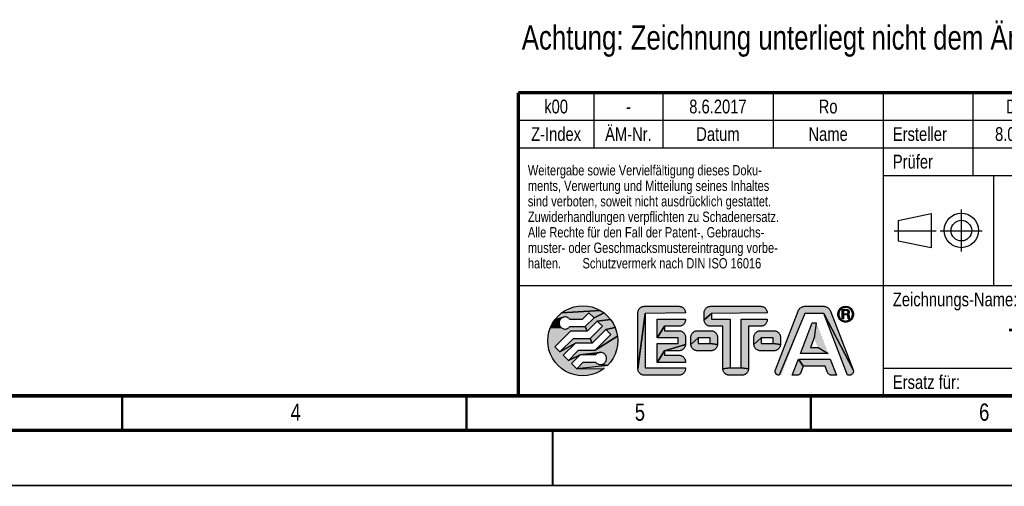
# Model space of a CAD drawing. Header units: millimetres. Extents: x 0 to 420, y 0 to 297.
# Tile 9 of 27: x 153 to 296, y 0 to 68. Entities that reach past the tile are written whole.
import ezdxf

# ---------------------------------------------------------------- set-up
doc = ezdxf.new("R2010")
doc.units = ezdxf.units.MM
doc.header["$LTSCALE"] = 23.1
doc.layers.get('0').update_dxf_attribs({"linetype": 'CONTINUOUS'})
for name, color, linetype in [('_NOTIZEN', 7, 'CONTINUOUS'), ('T-EM12-T00-300-GND_DXF_FORMAT', 7, 'CONTINUOUS'), ('T-EM12-T00-300-GND_DXF_TEXT', 7, 'CONTINUOUS'), ('T-EM12-T00-3DXF_CONTINUOUS_LINE', 7, 'CONTINUOUS')]:
    doc.layers.add(name, color=color, linetype=linetype)
doc.styles.get("Standard").update_dxf_attribs({"font": 'txt', "width": 0.8})

# ---------------------------------------------------------------- blocks, each defined once
blk = doc.blocks.new('PROJEKTIONSMETHODE_BL0', base_point=(286, 37))
at = {"layer": 'T-EM12-T00-3DXF_CONTINUOUS_LINE', "color": 9, "linetype": 'Continuous'}
for p, q in [((289.34, 40.05), (289.34, 33.95)), ((279.61, 36.95), (285.7, 36.95)), ((286.25, 36.95), (292.39, 36.95))]:
    blk.add_line(p, q, dxfattribs=at)
at = {"layer": 'T-EM12-T00-3DXF_CONTINUOUS_LINE', "color": 5, "linetype": 'Continuous'}
for p, q in [((280.15, 38.46), (284.98, 39.46)), ((284.98, 39.46), (284.98, 34.5)), ((280.15, 38.46), (280.15, 35.45)), ((284.98, 34.5), (280.15, 35.45))]:
    blk.add_line(p, q, dxfattribs=at)
for centre, radius in [((289.35, 37.01), 2.5), ((289.35, 36.98), 1.5)]:
    blk.add_circle(centre, radius, dxfattribs=at)
blk = doc.blocks.new('FRM-LOGO_BL3', base_point=(251.5, 21))
at = {"layer": 'T-EM12-T00-3DXF_CONTINUOUS_LINE', "linetype": 'Continuous', "true_color": 0x0ba1e2}
for points in [[(234.38, 26.08), (235.04, 26.04), (235.69, 25.91), (236.32, 25.69), (236.92, 25.4), (231.29, 25.03), (231.84, 25.4), (232.43, 25.69), (233.06, 25.91), (233.72, 26.04)], [(243.21, 25.99), (243.3, 26), (248.35, 26), (248.45, 25.99), (248.55, 25.98), (248.64, 25.95), (248.73, 25.92), (248.82, 25.88), (248.9, 25.82), (248.97, 25.76), (249.04, 25.69), (249.1, 25.62), (249.16, 25.54), (249.2, 25.45), (249.23, 25.36), (249.26, 25.27), (249.27, 25.17), (249.28, 25.07), (243.43, 24.95), (242.38, 16.92), (242.38, 25.07), (242.38, 25.17), (242.4, 25.27), (242.42, 25.36), (242.46, 25.45), (242.5, 25.54), (242.56, 25.62), (242.62, 25.69), (242.69, 25.76), (242.76, 25.82), (242.84, 25.88), (242.93, 25.92), (243.02, 25.95), (243.11, 25.98)], [(252.83, 25.99), (252.93, 26), (260.23, 26), (260.33, 25.99), (260.42, 25.98), (260.51, 25.95), (260.61, 25.92), (260.69, 25.88), (260.77, 25.82), (260.85, 25.76), (260.92, 25.69), (260.98, 25.62), (261.03, 25.54), (261.07, 25.45), (261.11, 25.36), (261.13, 25.27), (261.15, 25.17), (261.15, 25.07), (253.05, 24.95), (252, 24.02), (252, 25.07), (252.01, 25.17), (252.02, 25.27), (252.05, 25.36), (252.08, 25.45), (252.13, 25.54), (252.18, 25.62), (252.24, 25.69), (252.31, 25.76), (252.39, 25.82), (252.47, 25.88), (252.55, 25.92), (252.64, 25.95), (252.74, 25.98)], [(266.55, 26), (266.65, 26), (269.32, 26), (269.43, 26), (269.53, 25.98), (269.63, 25.96), (269.72, 25.93), (269.82, 25.88), (269.9, 25.83), (269.99, 25.78), (270.07, 25.71), (270.14, 25.64), (270.2, 25.56), (270.26, 25.48), (270.31, 25.39), (270.35, 25.3), (273.64, 16.78), (269.36, 24.95), (266.62, 24.95), (262.88, 16), (262.81, 16), (262.75, 16.01), (262.68, 16.03), (262.62, 16.06), (262.57, 16.09), (262.51, 16.13), (262.47, 16.17), (262.42, 16.22), (262.39, 16.28), (262.35, 16.34), (262.33, 16.4), (262.31, 16.46), (262.3, 16.52), (262.3, 16.59), (262.31, 16.66), (262.32, 16.72), (262.34, 16.78), (265.63, 25.3), (265.67, 25.39), (265.72, 25.48), (265.78, 25.56), (265.84, 25.64), (265.91, 25.71), (265.99, 25.78), (266.07, 25.83), (266.16, 25.88), (266.26, 25.93), (266.35, 25.96), (266.45, 25.98)], [(272.17, 25.76), (272.05, 25.71), (271.95, 25.64), (271.85, 25.55), (271.55, 25.43), (271.64, 25.55), (271.74, 25.66), (271.85, 25.76), (272.42, 25.83), (272.29, 25.81)], [(272.55, 26), (272.7, 25.99), (272.85, 25.96), (272.99, 25.91), (273.12, 25.85), (273.25, 25.76), (273.36, 25.66), (273.46, 25.55), (273.55, 25.43), (273.61, 25.29), (273.66, 25.15), (273.69, 25), (273.7, 24.85), (273.69, 24.7), (273.66, 24.55), (273.61, 24.41), (273.55, 24.28), (273.46, 24.15), (273.36, 24.04), (273.25, 23.94), (272.81, 23.89), (272.93, 23.94), (273.04, 23.99), (273.15, 24.06), (273.25, 24.15), (273.33, 24.25), (273.41, 24.35), (273.46, 24.47), (273.51, 24.59), (273.53, 24.72), (273.54, 24.85), (273.53, 24.98), (273.51, 25.11), (273.46, 25.23), (273.41, 25.34), (273.33, 25.45), (273.25, 25.55), (273.15, 25.64), (273.04, 25.71), (272.93, 25.76), (272.81, 25.81), (272.68, 25.83), (272.55, 25.84), (272.42, 25.83), (271.85, 25.76), (271.97, 25.85), (272.11, 25.91), (272.25, 25.96), (272.4, 25.99)], [(231.1, 24.1), (231.04, 23.99), (229.98, 23.54), (230.35, 24.09), (231.62, 24.43), (231.5, 24.39), (231.38, 24.34), (231.28, 24.28), (231.19, 24.19)], [(235.27, 25.06), (234.31, 24.1), (232.5, 24.1), (232.42, 24.19), (232.33, 24.28), (232.22, 24.34), (232.11, 24.4), (231.99, 24.43), (231.87, 24.45), (231.74, 24.45), (231.62, 24.43), (230.35, 24.09), (230.79, 24.59), (231.29, 25.03), (236.92, 25.4), (237.47, 25.03), (236.01, 24.32)], [(237.97, 24.59), (238.41, 24.09), (236.48, 23.85), (235.02, 22.38), (234.74, 23.05), (236.01, 24.32), (237.47, 25.03)], [(249.28, 17.05), (249.28, 16.92), (249.27, 16.83), (249.26, 16.73), (249.23, 16.64), (249.2, 16.55), (249.16, 16.46), (249.1, 16.38), (249.04, 16.31), (248.97, 16.24), (248.9, 16.18), (248.82, 16.12), (248.73, 16.08), (248.64, 16.05), (248.55, 16.02), (248.45, 16.01), (248.35, 16), (243.3, 16), (243.21, 16.01), (243.11, 16.02), (243.02, 16.05), (242.93, 16.08), (242.84, 16.12), (242.76, 16.18), (242.69, 16.24), (242.62, 16.31), (242.56, 16.38), (242.5, 16.46), (242.46, 16.55), (242.42, 16.64), (242.4, 16.73), (242.38, 16.83), (242.38, 16.92), (243.43, 24.95), (243.43, 17.05)], [(255.78, 24.15), (255.78, 17.05), (254.73, 16.92), (254.73, 23.1), (252.93, 23.1), (252.83, 23.11), (252.74, 23.12), (252.64, 23.15), (252.55, 23.18), (252.47, 23.22), (252.39, 23.28), (252.31, 23.34), (252.24, 23.41), (252.18, 23.48), (252.13, 23.56), (252.08, 23.65), (252.05, 23.74), (252.02, 23.83), (252.01, 23.93), (252, 24.02), (253.05, 24.95), (253.05, 24.15)], [(273.17, 16), (273.1, 16), (272.81, 16), (269.36, 24.95), (273.64, 16.78), (273.66, 16.72), (273.67, 16.66), (273.68, 16.59), (273.67, 16.52), (273.66, 16.46), (273.65, 16.4), (273.62, 16.34), (273.59, 16.28), (273.56, 16.22), (273.51, 16.17), (273.46, 16.13), (273.41, 16.09), (273.35, 16.06), (273.29, 16.03), (273.23, 16.01)], [(271.76, 25.45), (271.69, 25.34), (271.63, 25.23), (271.59, 25.11), (271.57, 24.98), (271.56, 24.85), (271.41, 24.7), (271.4, 24.85), (271.41, 25), (271.44, 25.15), (271.49, 25.29), (271.55, 25.43), (271.85, 25.55)], [(271.57, 24.72), (271.59, 24.59), (271.63, 24.47), (271.69, 24.35), (271.76, 24.25), (271.64, 24.15), (271.55, 24.28), (271.49, 24.41), (271.44, 24.55), (271.41, 24.7), (271.56, 24.85)], [(272.23, 25.38), (272.05, 24.16), (272.05, 25.54), (272.71, 25.54), (272.76, 25.54), (272.8, 25.53), (272.85, 25.51), (272.89, 25.49), (272.94, 25.46), (272.97, 25.43), (273, 25.4), (273.03, 25.35), (273.05, 25.31), (273.07, 25.27), (273.08, 25.22), (273.09, 25.17), (273.08, 25.12), (273.07, 25.07), (273.06, 25.02), (273.04, 24.98), (273.01, 24.94), (272.98, 24.9), (272.71, 24.91), (272.74, 24.92), (272.76, 24.93), (272.79, 24.94), (272.82, 24.96), (272.84, 24.98), (272.86, 25), (272.88, 25.03), (272.89, 25.06), (272.9, 25.09), (272.91, 25.12), (272.91, 25.15), (272.91, 25.18), (272.9, 25.21), (272.89, 25.24), (272.88, 25.26), (272.86, 25.29), (272.84, 25.31), (272.82, 25.33), (272.79, 25.35), (272.76, 25.36), (272.74, 25.37), (272.71, 25.38), (272.68, 25.38)], [(272.68, 24.91), (272.71, 24.91), (272.98, 24.9), (272.23, 24.75), (272.23, 24.16), (272.05, 24.16), (272.23, 25.38), (272.23, 24.91)], [(272.23, 24.75), (272.98, 24.9), (272.95, 24.87), (272.91, 24.84), (272.92, 24.83), (272.94, 24.82), (272.96, 24.81), (272.98, 24.79), (272.99, 24.78), (273.01, 24.76), (273.02, 24.75), (273.03, 24.73), (273.04, 24.71), (273.05, 24.69), (273.05, 24.67), (273.06, 24.64), (273.06, 24.62), (273.07, 24.29), (273.07, 24.28), (272.9, 24.27), (272.9, 24.29), (272.88, 24.57), (272.88, 24.59), (272.88, 24.61), (272.87, 24.63), (272.87, 24.64), (272.86, 24.66), (272.85, 24.68), (272.83, 24.69), (272.82, 24.71), (272.8, 24.72), (272.79, 24.73), (272.77, 24.74), (272.75, 24.74), (272.73, 24.75), (272.71, 24.75), (272.69, 24.75)], [(232.42, 22.96), (232.5, 23.05), (234.74, 23.05), (235.02, 22.38), (232.59, 22.38), (230.32, 20.11), (231.06, 19.37), (233.3, 20.67), (231.53, 18.9), (232.28, 18.15), (234.01, 18.95), (232.75, 17.68), (233.49, 16.94), (237.47, 16.97), (236.92, 16.6), (236.32, 16.31), (235.69, 16.09), (235.04, 15.96), (234.38, 15.92), (233.72, 15.96), (233.06, 16.09), (232.43, 16.31), (231.84, 16.6), (231.29, 16.97), (230.79, 17.41), (230.35, 17.91), (229.98, 18.46), (229.69, 19.06), (229.47, 19.69), (229.34, 20.34), (229.3, 21), (229.34, 21.66), (229.47, 22.31), (229.69, 22.94), (231.28, 22.87), (231.38, 22.81), (231.5, 22.76), (231.62, 22.72), (231.74, 22.7), (231.87, 22.7), (231.99, 22.72), (232.11, 22.75), (232.22, 22.81), (232.33, 22.87)], [(230.93, 23.64), (230.93, 23.51), (229.69, 22.94), (229.98, 23.54), (231.04, 23.99), (230.98, 23.88), (230.95, 23.76)], [(231.19, 22.96), (231.28, 22.87), (229.69, 22.94), (230.93, 23.51), (230.95, 23.39), (230.98, 23.27), (231.04, 23.16), (231.1, 23.05)], [(238.41, 24.09), (238.78, 23.54), (239.07, 22.94), (237.7, 22.63), (235.73, 20.67), (235.45, 21.33), (237.23, 23.1), (236.48, 23.85)], [(239.07, 22.94), (239.29, 22.31), (239.42, 21.66), (236.17, 19.62), (238.44, 21.89), (237.7, 22.63)], [(248.45, 23.11), (248.35, 23.1), (246.23, 23.1), (245.18, 21.4), (245.18, 24.15), (249.28, 24.15), (249.28, 24.02), (249.27, 23.93), (249.26, 23.83), (249.23, 23.74), (249.2, 23.65), (249.16, 23.56), (249.1, 23.48), (249.04, 23.41), (248.97, 23.34), (248.9, 23.28), (248.82, 23.22), (248.73, 23.18), (248.64, 23.15), (248.55, 23.12)], [(249.28, 21.52), (249.28, 20.47), (246.23, 19.55), (245.18, 17.85), (245.18, 20.6), (248.23, 20.6), (248.23, 21.4), (245.18, 21.4), (246.23, 23.1), (246.23, 22.45), (248.35, 22.45), (248.45, 22.44), (248.55, 22.43), (248.64, 22.4), (248.73, 22.37), (248.82, 22.33), (248.9, 22.27), (248.97, 22.21), (249.04, 22.14), (249.1, 22.07), (249.16, 21.99), (249.2, 21.9), (249.23, 21.81), (249.26, 21.72), (249.27, 21.62)], [(260.33, 23.11), (260.23, 23.1), (258.43, 23.1), (258.43, 16.92), (257.38, 17.05), (257.38, 24.15), (261.15, 24.15), (261.15, 24.02), (261.15, 23.93), (261.13, 23.83), (261.11, 23.74), (261.07, 23.65), (261.03, 23.56), (260.98, 23.48), (260.92, 23.41), (260.85, 23.34), (260.77, 23.28), (260.69, 23.22), (260.61, 23.18), (260.51, 23.15), (260.42, 23.12)], [(268.54, 20), (269.99, 19.15), (265.99, 19.15), (267.71, 23.6), (268.27, 23.6), (267.99, 21.42), (267.44, 20)], [(271.85, 24.15), (271.95, 24.06), (272.05, 23.99), (272.17, 23.94), (271.97, 23.85), (271.85, 23.94), (271.74, 24.04), (271.64, 24.15), (271.76, 24.25)], [(272.55, 23.86), (272.68, 23.87), (273.25, 23.94), (273.12, 23.85), (272.99, 23.79), (272.85, 23.74), (272.7, 23.71), (272.55, 23.7), (272.4, 23.71), (272.25, 23.74), (272.11, 23.79), (271.97, 23.85), (272.17, 23.94), (272.29, 23.89), (272.42, 23.87)], [(273.08, 24.27), (273.08, 24.26), (272.9, 24.24), (272.9, 24.27), (273.07, 24.28)], [(273.08, 24.25), (273.09, 24.24), (272.9, 24.22), (272.9, 24.24), (273.08, 24.26)], [(273.1, 24.23), (273.1, 24.22), (272.91, 24.2), (272.9, 24.22), (273.09, 24.24), (273.09, 24.24)], [(273.12, 24.21), (273.12, 24.2), (272.91, 24.18), (272.91, 24.2), (273.1, 24.22), (273.11, 24.21)], [(273.14, 24.19), (273.14, 24.16), (272.92, 24.16), (272.91, 24.18), (273.12, 24.2), (273.13, 24.2)], [(239.29, 19.69), (239.07, 19.06), (238.78, 18.46), (238.41, 17.91), (237.97, 17.41), (237.14, 17.57), (237.26, 17.61), (237.37, 17.66), (237.48, 17.72), (237.57, 17.81), (237.65, 17.9), (237.72, 18.01), (237.77, 18.12), (237.81, 18.24), (237.83, 18.36), (237.83, 18.49), (237.81, 18.61), (237.77, 18.73), (237.72, 18.84), (237.65, 18.95), (237.57, 19.04), (237.48, 19.13), (237.37, 19.19), (237.26, 19.24), (237.14, 19.28), (237.02, 19.3), (236.89, 19.3), (234.01, 18.95), (232.28, 18.15), (233.74, 19.62), (236.17, 19.62), (239.42, 21.66), (239.46, 21), (239.42, 20.34)], [(250.91, 22.44), (251, 22.45), (253, 22.45), (253.1, 22.44), (253.2, 22.43), (253.29, 22.4), (253.38, 22.37), (253.47, 22.33), (253.55, 22.27), (253.62, 22.21), (253.69, 22.14), (253.75, 22.07), (253.81, 21.99), (253.85, 21.9), (253.88, 21.81), (253.91, 21.72), (253.92, 21.62), (253.93, 21.52), (253.93, 20.47), (252.88, 20.6), (252.88, 21.4), (251.13, 21.4), (250.08, 20.47), (250.08, 21.52), (250.08, 21.62), (250.1, 21.72), (250.12, 21.81), (250.16, 21.9), (250.2, 21.99), (250.26, 22.07), (250.32, 22.14), (250.39, 22.21), (250.46, 22.27), (250.54, 22.33), (250.63, 22.37), (250.72, 22.4), (250.81, 22.43)], [(260.06, 22.44), (260.15, 22.45), (262.15, 22.45), (262.25, 22.44), (262.35, 22.43), (262.44, 22.4), (262.53, 22.37), (262.62, 22.33), (262.7, 22.27), (262.77, 22.21), (262.84, 22.14), (262.9, 22.07), (262.96, 21.99), (263, 21.9), (263.03, 21.81), (263.06, 21.72), (263.07, 21.62), (263.08, 21.52), (263.08, 20.47), (262.03, 20.6), (262.03, 21.4), (260.28, 21.4), (259.23, 20.47), (259.23, 21.52), (259.23, 21.62), (259.25, 21.72), (259.27, 21.81), (259.31, 21.9), (259.35, 21.99), (259.41, 22.07), (259.47, 22.14), (259.54, 22.21), (259.61, 22.27), (259.69, 22.33), (259.78, 22.37), (259.87, 22.4), (259.96, 22.43)], [(233.3, 20.67), (231.06, 19.37), (233.03, 21.33), (235.45, 21.33), (235.73, 20.67)], [(248.45, 19.56), (248.35, 19.55), (246.23, 19.55), (249.28, 20.47), (249.27, 20.38), (249.26, 20.28), (249.23, 20.19), (249.2, 20.1), (249.16, 20.01), (249.1, 19.93), (249.04, 19.86), (248.97, 19.79), (248.9, 19.73), (248.82, 19.67), (248.73, 19.63), (248.64, 19.6), (248.55, 19.57)], [(252.88, 20.6), (253.93, 20.47), (253.92, 20.38), (253.91, 20.28), (253.88, 20.19), (253.85, 20.1), (253.81, 20.01), (253.75, 19.93), (253.69, 19.86), (253.62, 19.79), (253.55, 19.73), (253.47, 19.67), (253.38, 19.63), (253.29, 19.6), (253.2, 19.57), (253.1, 19.56), (253, 19.55), (251, 19.55), (250.91, 19.56), (250.81, 19.57), (250.72, 19.6), (250.63, 19.63), (250.54, 19.67), (250.46, 19.73), (250.39, 19.79), (250.32, 19.86), (250.26, 19.93), (250.2, 20.01), (250.16, 20.1), (250.12, 20.19), (250.1, 20.28), (250.08, 20.38), (250.08, 20.47), (251.13, 21.4), (251.13, 20.6)], [(262.03, 20.6), (263.08, 20.47), (263.07, 20.38), (263.06, 20.28), (263.03, 20.19), (263, 20.1), (262.96, 20.01), (262.9, 19.93), (262.84, 19.86), (262.77, 19.79), (262.7, 19.73), (262.62, 19.67), (262.53, 19.63), (262.44, 19.6), (262.35, 19.57), (262.25, 19.56), (262.15, 19.55), (260.15, 19.55), (260.06, 19.56), (259.96, 19.57), (259.87, 19.6), (259.78, 19.63), (259.69, 19.67), (259.61, 19.73), (259.54, 19.79), (259.47, 19.86), (259.41, 19.93), (259.35, 20.01), (259.31, 20.1), (259.27, 20.19), (259.25, 20.28), (259.23, 20.38), (259.23, 20.47), (260.28, 21.4), (260.28, 20.6)], [(236.34, 19.04), (236.25, 18.95), (234.01, 18.95), (236.89, 19.3), (236.77, 19.28), (236.65, 19.25), (236.54, 19.19), (236.43, 19.13)], [(249.28, 17.98), (249.28, 17.85), (245.18, 17.85), (246.23, 19.55), (246.23, 18.9), (248.35, 18.9), (248.45, 18.89), (248.55, 18.88), (248.64, 18.85), (248.73, 18.82), (248.82, 18.78), (248.9, 18.72), (248.97, 18.66), (249.04, 18.59), (249.1, 18.52), (249.16, 18.44), (249.2, 18.35), (249.23, 18.26), (249.26, 18.17), (249.27, 18.07)], [(236.89, 17.55), (237.02, 17.55), (237.14, 17.57), (237.97, 17.41), (233.49, 16.94), (234.45, 17.9), (236.25, 17.9), (236.34, 17.81), (236.43, 17.72), (236.54, 17.66), (236.65, 17.6), (236.77, 17.57)], [(265.53, 16), (265.47, 16), (264.77, 16), (265.68, 18.35), (266.4, 17.3), (266.05, 16.4), (266.03, 16.35), (266, 16.3), (265.97, 16.25), (265.93, 16.2), (265.89, 16.16), (265.85, 16.13), (265.8, 16.09), (265.75, 16.07), (265.7, 16.04), (265.64, 16.02), (265.58, 16.01)], [(270.3, 18.35), (271.21, 16), (270.51, 16), (270.45, 16), (270.39, 16.01), (270.34, 16.02), (270.28, 16.04), (270.23, 16.07), (270.18, 16.09), (270.13, 16.13), (270.09, 16.16), (270.05, 16.2), (270.01, 16.25), (269.98, 16.3), (269.95, 16.35), (269.93, 16.4), (269.58, 17.3), (266.4, 17.3), (265.68, 18.35)], [(257.38, 17.05), (258.43, 16.92), (258.42, 16.83), (258.41, 16.73), (258.38, 16.64), (258.35, 16.55), (258.31, 16.46), (258.25, 16.38), (258.19, 16.31), (258.12, 16.24), (258.05, 16.18), (257.97, 16.12), (257.88, 16.08), (257.79, 16.05), (257.7, 16.02), (257.6, 16.01), (257.5, 16), (255.65, 16), (255.56, 16.01), (255.46, 16.02), (255.37, 16.05), (255.28, 16.08), (255.19, 16.12), (255.11, 16.18), (255.04, 16.24), (254.97, 16.31), (254.91, 16.38), (254.85, 16.46), (254.81, 16.55), (254.77, 16.64), (254.75, 16.73), (254.73, 16.83), (254.73, 16.92), (255.78, 17.05)]]:
    blk.add_hatch(color=142, dxfattribs=at).paths.add_polyline_path(points)
at = {"layer": 'T-EM12-T00-3DXF_CONTINUOUS_LINE', "color": 142, "linetype": 'Continuous', "true_color": 0x0ba1e2, "const_width": 0.01}
for points in [[(239.46, 21, 1), (229.3, 21)], [(243.3, 26, 0.414214), (242.38, 25.07)], [(249.28, 25.07, 0.414214), (248.35, 26)], [(252.93, 26, 0.414214), (252, 25.07)], [(261.15, 25.07, 0.414214), (260.23, 26)], [(266.65, 26, 0.309998), (265.63, 25.3)], [(270.35, 25.3, 0.309998), (269.32, 26)], [(273.7, 24.85, 1), (271.4, 24.85)], [(273.54, 24.85, 1), (271.56, 24.85)], [(232.5, 24.1, 3), (232.5, 23.05)], [(271.4, 24.85, 1), (273.7, 24.85)], [(271.56, 24.85, 1), (273.54, 24.85)], [(272.68, 24.91, 1), (272.68, 25.38)], [(272.88, 24.57, 0.401491), (272.69, 24.75)], [(272.91, 24.84, 0.756108), (272.71, 25.54)], [(273.06, 24.62, 0.294001), (272.91, 24.84)], [(248.35, 23.1, 0.414214), (249.28, 24.02)], [(252, 24.02, 0.414214), (252.93, 23.1)], [(260.23, 23.1, 0.414214), (261.15, 24.02)], [(272.9, 24.29, 0.068239), (272.92, 24.16)], [(273.07, 24.29, 0.281712), (273.14, 24.19)], [(249.28, 21.52, 0.414214), (248.35, 22.45)], [(251, 22.45, 0.414214), (250.08, 21.52)], [(253.93, 21.52, 0.414214), (253, 22.45)], [(260.15, 22.45, 0.414214), (259.23, 21.52)], [(263.08, 21.52, 0.414214), (262.15, 22.45)], [(229.3, 21, 1), (239.46, 21)], [(248.35, 19.55, 0.414214), (249.28, 20.47)], [(250.08, 20.47, 0.414214), (251, 19.55)], [(253, 19.55, 0.414214), (253.93, 20.47)], [(259.23, 20.47, 0.414214), (260.15, 19.55)], [(262.15, 19.55, 0.414214), (263.08, 20.47)], [(236.25, 17.9, 3), (236.25, 18.95)], [(249.28, 17.98, 0.414214), (248.35, 18.9)], [(242.38, 16.92, 0.414214), (243.3, 16)], [(248.35, 16, 0.414214), (249.28, 16.92)], [(254.73, 16.92, 0.414214), (255.65, 16)], [(257.5, 16, 0.414214), (258.43, 16.92)], [(262.34, 16.78, 0.526719), (262.88, 16)], [(265.47, 16, 0.309998), (266.05, 16.4)], [(269.93, 16.4, 0.309998), (270.51, 16)], [(273.1, 16, 0.526719), (273.64, 16.78)]]:
    blk.add_lwpolyline(points, format="xyb", dxfattribs=at)
at = {"layer": 'T-EM12-T00-3DXF_CONTINUOUS_LINE', "color": 142, "linetype": 'Continuous', "true_color": 0x0ba1e2}
for points in [[(234.38, 26.08), (235.04, 26.04), (235.69, 25.91), (236.32, 25.69), (236.92, 25.4), (231.29, 25.03), (231.84, 25.4), (232.43, 25.69), (233.06, 25.91), (233.72, 26.04), (234.38, 26.08)], [(243.21, 25.99), (243.3, 26), (248.35, 26), (248.45, 25.99), (248.55, 25.98), (248.64, 25.95), (248.73, 25.92), (248.82, 25.88), (248.9, 25.82), (248.97, 25.76), (249.04, 25.69), (249.1, 25.62), (249.16, 25.54), (249.2, 25.45), (249.23, 25.36), (249.26, 25.27), (249.27, 25.17), (249.28, 25.07), (243.43, 24.95), (242.38, 16.92), (242.38, 25.07), (242.38, 25.17), (242.4, 25.27), (242.42, 25.36), (242.46, 25.45), (242.5, 25.54), (242.56, 25.62), (242.62, 25.69), (242.69, 25.76), (242.76, 25.82), (242.84, 25.88), (242.93, 25.92), (243.02, 25.95), (243.11, 25.98), (243.21, 25.99)], [(252.83, 25.99), (252.93, 26), (260.23, 26), (260.33, 25.99), (260.42, 25.98), (260.51, 25.95), (260.61, 25.92), (260.69, 25.88), (260.77, 25.82), (260.85, 25.76), (260.92, 25.69), (260.98, 25.62), (261.03, 25.54), (261.07, 25.45), (261.11, 25.36), (261.13, 25.27), (261.15, 25.17), (261.15, 25.07), (253.05, 24.95), (252, 24.02), (252, 25.07), (252.01, 25.17), (252.02, 25.27), (252.05, 25.36), (252.08, 25.45), (252.13, 25.54), (252.18, 25.62), (252.24, 25.69), (252.31, 25.76), (252.39, 25.82), (252.47, 25.88), (252.55, 25.92), (252.64, 25.95), (252.74, 25.98), (252.83, 25.99)], [(266.55, 26), (266.65, 26), (269.32, 26), (269.43, 26), (269.53, 25.98), (269.63, 25.96), (269.72, 25.93), (269.82, 25.88), (269.9, 25.83), (269.99, 25.78), (270.07, 25.71), (270.14, 25.64), (270.2, 25.56), (270.26, 25.48), (270.31, 25.39), (270.35, 25.3), (273.64, 16.78), (269.36, 24.95), (266.62, 24.95), (262.88, 16), (262.81, 16), (262.75, 16.01), (262.68, 16.03), (262.62, 16.06), (262.57, 16.09), (262.51, 16.13), (262.47, 16.17), (262.42, 16.22), (262.39, 16.28), (262.35, 16.34), (262.33, 16.4), (262.31, 16.46), (262.3, 16.52), (262.3, 16.59), (262.31, 16.66), (262.32, 16.72), (262.34, 16.78), (265.63, 25.3), (265.67, 25.39), (265.72, 25.48), (265.78, 25.56), (265.84, 25.64), (265.91, 25.71), (265.99, 25.78), (266.07, 25.83), (266.16, 25.88), (266.26, 25.93), (266.35, 25.96), (266.45, 25.98), (266.55, 26)], [(272.17, 25.76), (272.05, 25.71), (271.95, 25.64), (271.85, 25.55), (271.55, 25.43), (271.64, 25.55), (271.74, 25.66), (271.85, 25.76), (272.42, 25.83), (272.29, 25.81), (272.17, 25.76)], [(272.55, 26), (272.7, 25.99), (272.85, 25.96), (272.99, 25.91), (273.12, 25.85), (273.25, 25.76), (273.36, 25.66), (273.46, 25.55), (273.55, 25.43), (273.61, 25.29), (273.66, 25.15), (273.69, 25), (273.7, 24.85), (273.69, 24.7), (273.66, 24.55), (273.61, 24.41), (273.55, 24.28), (273.46, 24.15), (273.36, 24.04), (273.25, 23.94), (272.81, 23.89), (272.93, 23.94), (273.04, 23.99), (273.15, 24.06), (273.25, 24.15), (273.33, 24.25), (273.41, 24.35), (273.46, 24.47), (273.51, 24.59), (273.53, 24.72), (273.54, 24.85), (273.53, 24.98), (273.51, 25.11), (273.46, 25.23), (273.41, 25.34), (273.33, 25.45), (273.25, 25.55), (273.15, 25.64), (273.04, 25.71), (272.93, 25.76), (272.81, 25.81), (272.68, 25.83), (272.55, 25.84), (272.42, 25.83), (271.85, 25.76), (271.97, 25.85), (272.11, 25.91), (272.25, 25.96), (272.4, 25.99), (272.55, 26)], [(231.1, 24.1), (231.04, 23.99), (229.98, 23.54), (230.35, 24.09), (231.62, 24.43), (231.5, 24.39), (231.38, 24.34), (231.28, 24.28), (231.19, 24.19), (231.1, 24.1)], [(235.27, 25.06), (234.31, 24.1), (232.5, 24.1), (232.42, 24.19), (232.33, 24.28), (232.22, 24.34), (232.11, 24.4), (231.99, 24.43), (231.87, 24.45), (231.74, 24.45), (231.62, 24.43), (230.35, 24.09), (230.79, 24.59), (231.29, 25.03), (236.92, 25.4), (237.47, 25.03), (236.01, 24.32), (235.27, 25.06)], [(237.97, 24.59), (238.41, 24.09), (236.48, 23.85), (235.02, 22.38), (234.74, 23.05), (236.01, 24.32), (237.47, 25.03), (237.97, 24.59)], [(249.28, 17.05), (249.28, 16.92), (249.27, 16.83), (249.26, 16.73), (249.23, 16.64), (249.2, 16.55), (249.16, 16.46), (249.1, 16.38), (249.04, 16.31), (248.97, 16.24), (248.9, 16.18), (248.82, 16.12), (248.73, 16.08), (248.64, 16.05), (248.55, 16.02), (248.45, 16.01), (248.35, 16), (243.3, 16), (243.21, 16.01), (243.11, 16.02), (243.02, 16.05), (242.93, 16.08), (242.84, 16.12), (242.76, 16.18), (242.69, 16.24), (242.62, 16.31), (242.56, 16.38), (242.5, 16.46), (242.46, 16.55), (242.42, 16.64), (242.4, 16.73), (242.38, 16.83), (242.38, 16.92), (243.43, 24.95), (243.43, 17.05), (249.28, 17.05)], [(255.78, 24.15), (255.78, 17.05), (254.73, 16.92), (254.73, 23.1), (252.93, 23.1), (252.83, 23.11), (252.74, 23.12), (252.64, 23.15), (252.55, 23.18), (252.47, 23.22), (252.39, 23.28), (252.31, 23.34), (252.24, 23.41), (252.18, 23.48), (252.13, 23.56), (252.08, 23.65), (252.05, 23.74), (252.02, 23.83), (252.01, 23.93), (252, 24.02), (253.05, 24.95), (253.05, 24.15), (255.78, 24.15)], [(273.17, 16), (273.1, 16), (272.81, 16), (269.36, 24.95), (273.64, 16.78), (273.66, 16.72), (273.67, 16.66), (273.68, 16.59), (273.67, 16.52), (273.66, 16.46), (273.65, 16.4), (273.62, 16.34), (273.59, 16.28), (273.56, 16.22), (273.51, 16.17), (273.46, 16.13), (273.41, 16.09), (273.35, 16.06), (273.29, 16.03), (273.23, 16.01), (273.17, 16)], [(271.76, 25.45), (271.69, 25.34), (271.63, 25.23), (271.59, 25.11), (271.57, 24.98), (271.56, 24.85), (271.41, 24.7), (271.4, 24.85), (271.41, 25), (271.44, 25.15), (271.49, 25.29), (271.55, 25.43), (271.85, 25.55), (271.76, 25.45)], [(271.57, 24.72), (271.59, 24.59), (271.63, 24.47), (271.69, 24.35), (271.76, 24.25), (271.64, 24.15), (271.55, 24.28), (271.49, 24.41), (271.44, 24.55), (271.41, 24.7), (271.56, 24.85), (271.57, 24.72)], [(272.23, 25.38), (272.05, 24.16), (272.05, 25.54), (272.71, 25.54), (272.76, 25.54), (272.8, 25.53), (272.85, 25.51), (272.89, 25.49), (272.94, 25.46), (272.97, 25.43), (273, 25.4), (273.03, 25.35), (273.05, 25.31), (273.07, 25.27), (273.08, 25.22), (273.09, 25.17), (273.08, 25.12), (273.07, 25.07), (273.06, 25.02), (273.04, 24.98), (273.01, 24.94), (272.98, 24.9), (272.71, 24.91), (272.74, 24.92), (272.76, 24.93), (272.79, 24.94), (272.82, 24.96), (272.84, 24.98), (272.86, 25), (272.88, 25.03), (272.89, 25.06), (272.9, 25.09), (272.91, 25.12), (272.91, 25.15), (272.91, 25.18), (272.9, 25.21), (272.89, 25.24), (272.88, 25.26), (272.86, 25.29), (272.84, 25.31), (272.82, 25.33), (272.79, 25.35), (272.76, 25.36), (272.74, 25.37), (272.71, 25.38), (272.68, 25.38), (272.23, 25.38)], [(272.68, 24.91), (272.71, 24.91), (272.98, 24.9), (272.23, 24.75), (272.23, 24.16), (272.05, 24.16), (272.23, 25.38), (272.23, 24.91), (272.68, 24.91)], [(272.23, 24.75), (272.98, 24.9), (272.95, 24.87), (272.91, 24.84), (272.92, 24.83), (272.94, 24.82), (272.96, 24.81), (272.98, 24.79), (272.99, 24.78), (273.01, 24.76), (273.02, 24.75), (273.03, 24.73), (273.04, 24.71), (273.05, 24.69), (273.05, 24.67), (273.06, 24.64), (273.06, 24.62), (273.07, 24.29), (273.07, 24.28), (272.9, 24.27), (272.9, 24.29), (272.88, 24.57), (272.88, 24.59), (272.88, 24.61), (272.87, 24.63), (272.87, 24.64), (272.86, 24.66), (272.85, 24.68), (272.83, 24.69), (272.82, 24.71), (272.8, 24.72), (272.79, 24.73), (272.77, 24.74), (272.75, 24.74), (272.73, 24.75), (272.71, 24.75), (272.69, 24.75), (272.23, 24.75)], [(232.42, 22.96), (232.5, 23.05), (234.74, 23.05), (235.02, 22.38), (232.59, 22.38), (230.32, 20.11), (231.06, 19.37), (233.3, 20.67), (231.53, 18.9), (232.28, 18.15), (234.01, 18.95), (232.75, 17.68), (233.49, 16.94), (237.47, 16.97), (236.92, 16.6), (236.32, 16.31), (235.69, 16.09), (235.04, 15.96), (234.38, 15.92), (233.72, 15.96), (233.06, 16.09), (232.43, 16.31), (231.84, 16.6), (231.29, 16.97), (230.79, 17.41), (230.35, 17.91), (229.98, 18.46), (229.69, 19.06), (229.47, 19.69), (229.34, 20.34), (229.3, 21), (229.34, 21.66), (229.47, 22.31), (229.69, 22.94), (231.28, 22.87), (231.38, 22.81), (231.5, 22.76), (231.62, 22.72), (231.74, 22.7), (231.87, 22.7), (231.99, 22.72), (232.11, 22.75), (232.22, 22.81), (232.33, 22.87), (232.42, 22.96)], [(230.93, 23.64), (230.93, 23.51), (229.69, 22.94), (229.98, 23.54), (231.04, 23.99), (230.98, 23.88), (230.95, 23.76), (230.93, 23.64)], [(231.19, 22.96), (231.28, 22.87), (229.69, 22.94), (230.93, 23.51), (230.95, 23.39), (230.98, 23.27), (231.04, 23.16), (231.1, 23.05), (231.19, 22.96)], [(238.41, 24.09), (238.78, 23.54), (239.07, 22.94), (237.7, 22.63), (235.73, 20.67), (235.45, 21.33), (237.23, 23.1), (236.48, 23.85), (238.41, 24.09)], [(239.07, 22.94), (239.29, 22.31), (239.42, 21.66), (236.17, 19.62), (238.44, 21.89), (237.7, 22.63), (239.07, 22.94)], [(248.45, 23.11), (248.35, 23.1), (246.23, 23.1), (245.18, 21.4), (245.18, 24.15), (249.28, 24.15), (249.28, 24.02), (249.27, 23.93), (249.26, 23.83), (249.23, 23.74), (249.2, 23.65), (249.16, 23.56), (249.1, 23.48), (249.04, 23.41), (248.97, 23.34), (248.9, 23.28), (248.82, 23.22), (248.73, 23.18), (248.64, 23.15), (248.55, 23.12), (248.45, 23.11)], [(249.28, 21.52), (249.28, 20.47), (246.23, 19.55), (245.18, 17.85), (245.18, 20.6), (248.23, 20.6), (248.23, 21.4), (245.18, 21.4), (246.23, 23.1), (246.23, 22.45), (248.35, 22.45), (248.45, 22.44), (248.55, 22.43), (248.64, 22.4), (248.73, 22.37), (248.82, 22.33), (248.9, 22.27), (248.97, 22.21), (249.04, 22.14), (249.1, 22.07), (249.16, 21.99), (249.2, 21.9), (249.23, 21.81), (249.26, 21.72), (249.27, 21.62), (249.28, 21.52)], [(260.33, 23.11), (260.23, 23.1), (258.43, 23.1), (258.43, 16.92), (257.38, 17.05), (257.38, 24.15), (261.15, 24.15), (261.15, 24.02), (261.15, 23.93), (261.13, 23.83), (261.11, 23.74), (261.07, 23.65), (261.03, 23.56), (260.98, 23.48), (260.92, 23.41), (260.85, 23.34), (260.77, 23.28), (260.69, 23.22), (260.61, 23.18), (260.51, 23.15), (260.42, 23.12), (260.33, 23.11)], [(268.54, 20), (269.99, 19.15), (265.99, 19.15), (267.71, 23.6), (268.27, 23.6), (267.99, 21.42), (267.44, 20), (268.54, 20)], [(271.85, 24.15), (271.95, 24.06), (272.05, 23.99), (272.17, 23.94), (271.97, 23.85), (271.85, 23.94), (271.74, 24.04), (271.64, 24.15), (271.76, 24.25), (271.85, 24.15)], [(272.55, 23.86), (272.68, 23.87), (273.25, 23.94), (273.12, 23.85), (272.99, 23.79), (272.85, 23.74), (272.7, 23.71), (272.55, 23.7), (272.4, 23.71), (272.25, 23.74), (272.11, 23.79), (271.97, 23.85), (272.17, 23.94), (272.29, 23.89), (272.42, 23.87), (272.55, 23.86)], [(273.08, 24.27), (273.08, 24.26), (272.9, 24.24), (272.9, 24.27), (273.07, 24.28), (273.08, 24.27)], [(273.08, 24.25), (273.09, 24.24), (272.9, 24.22), (272.9, 24.24), (273.08, 24.26), (273.08, 24.25)], [(273.1, 24.23), (273.1, 24.22), (272.91, 24.2), (272.9, 24.22), (273.09, 24.24), (273.09, 24.24), (273.1, 24.23)], [(273.12, 24.21), (273.12, 24.2), (272.91, 24.18), (272.91, 24.2), (273.1, 24.22), (273.11, 24.21), (273.12, 24.21)], [(273.14, 24.19), (273.14, 24.16), (272.92, 24.16), (272.91, 24.18), (273.12, 24.2), (273.13, 24.2), (273.14, 24.19)], [(239.29, 19.69), (239.07, 19.06), (238.78, 18.46), (238.41, 17.91), (237.97, 17.41), (237.14, 17.57), (237.26, 17.61), (237.37, 17.66), (237.48, 17.72), (237.57, 17.81), (237.65, 17.9), (237.72, 18.01), (237.77, 18.12), (237.81, 18.24), (237.83, 18.36), (237.83, 18.49), (237.81, 18.61), (237.77, 18.73), (237.72, 18.84), (237.65, 18.95), (237.57, 19.04), (237.48, 19.13), (237.37, 19.19), (237.26, 19.24), (237.14, 19.28), (237.02, 19.3), (236.89, 19.3), (234.01, 18.95), (232.28, 18.15), (233.74, 19.62), (236.17, 19.62), (239.42, 21.66), (239.46, 21), (239.42, 20.34), (239.29, 19.69)], [(250.91, 22.44), (251, 22.45), (253, 22.45), (253.1, 22.44), (253.2, 22.43), (253.29, 22.4), (253.38, 22.37), (253.47, 22.33), (253.55, 22.27), (253.62, 22.21), (253.69, 22.14), (253.75, 22.07), (253.81, 21.99), (253.85, 21.9), (253.88, 21.81), (253.91, 21.72), (253.92, 21.62), (253.93, 21.52), (253.93, 20.47), (252.88, 20.6), (252.88, 21.4), (251.13, 21.4), (250.08, 20.47), (250.08, 21.52), (250.08, 21.62), (250.1, 21.72), (250.12, 21.81), (250.16, 21.9), (250.2, 21.99), (250.26, 22.07), (250.32, 22.14), (250.39, 22.21), (250.46, 22.27), (250.54, 22.33), (250.63, 22.37), (250.72, 22.4), (250.81, 22.43), (250.91, 22.44)], [(260.06, 22.44), (260.15, 22.45), (262.15, 22.45), (262.25, 22.44), (262.35, 22.43), (262.44, 22.4), (262.53, 22.37), (262.62, 22.33), (262.7, 22.27), (262.77, 22.21), (262.84, 22.14), (262.9, 22.07), (262.96, 21.99), (263, 21.9), (263.03, 21.81), (263.06, 21.72), (263.07, 21.62), (263.08, 21.52), (263.08, 20.47), (262.03, 20.6), (262.03, 21.4), (260.28, 21.4), (259.23, 20.47), (259.23, 21.52), (259.23, 21.62), (259.25, 21.72), (259.27, 21.81), (259.31, 21.9), (259.35, 21.99), (259.41, 22.07), (259.47, 22.14), (259.54, 22.21), (259.61, 22.27), (259.69, 22.33), (259.78, 22.37), (259.87, 22.4), (259.96, 22.43), (260.06, 22.44)], [(233.3, 20.67), (231.06, 19.37), (233.03, 21.33), (235.45, 21.33), (235.73, 20.67), (233.3, 20.67)], [(248.45, 19.56), (248.35, 19.55), (246.23, 19.55), (249.28, 20.47), (249.27, 20.38), (249.26, 20.28), (249.23, 20.19), (249.2, 20.1), (249.16, 20.01), (249.1, 19.93), (249.04, 19.86), (248.97, 19.79), (248.9, 19.73), (248.82, 19.67), (248.73, 19.63), (248.64, 19.6), (248.55, 19.57), (248.45, 19.56)], [(252.88, 20.6), (253.93, 20.47), (253.92, 20.38), (253.91, 20.28), (253.88, 20.19), (253.85, 20.1), (253.81, 20.01), (253.75, 19.93), (253.69, 19.86), (253.62, 19.79), (253.55, 19.73), (253.47, 19.67), (253.38, 19.63), (253.29, 19.6), (253.2, 19.57), (253.1, 19.56), (253, 19.55), (251, 19.55), (250.91, 19.56), (250.81, 19.57), (250.72, 19.6), (250.63, 19.63), (250.54, 19.67), (250.46, 19.73), (250.39, 19.79), (250.32, 19.86), (250.26, 19.93), (250.2, 20.01), (250.16, 20.1), (250.12, 20.19), (250.1, 20.28), (250.08, 20.38), (250.08, 20.47), (251.13, 21.4), (251.13, 20.6), (252.88, 20.6)], [(262.03, 20.6), (263.08, 20.47), (263.07, 20.38), (263.06, 20.28), (263.03, 20.19), (263, 20.1), (262.96, 20.01), (262.9, 19.93), (262.84, 19.86), (262.77, 19.79), (262.7, 19.73), (262.62, 19.67), (262.53, 19.63), (262.44, 19.6), (262.35, 19.57), (262.25, 19.56), (262.15, 19.55), (260.15, 19.55), (260.06, 19.56), (259.96, 19.57), (259.87, 19.6), (259.78, 19.63), (259.69, 19.67), (259.61, 19.73), (259.54, 19.79), (259.47, 19.86), (259.41, 19.93), (259.35, 20.01), (259.31, 20.1), (259.27, 20.19), (259.25, 20.28), (259.23, 20.38), (259.23, 20.47), (260.28, 21.4), (260.28, 20.6), (262.03, 20.6)], [(236.34, 19.04), (236.25, 18.95), (234.01, 18.95), (236.89, 19.3), (236.77, 19.28), (236.65, 19.25), (236.54, 19.19), (236.43, 19.13), (236.34, 19.04)], [(249.28, 17.98), (249.28, 17.85), (245.18, 17.85), (246.23, 19.55), (246.23, 18.9), (248.35, 18.9), (248.45, 18.89), (248.55, 18.88), (248.64, 18.85), (248.73, 18.82), (248.82, 18.78), (248.9, 18.72), (248.97, 18.66), (249.04, 18.59), (249.1, 18.52), (249.16, 18.44), (249.2, 18.35), (249.23, 18.26), (249.26, 18.17), (249.27, 18.07), (249.28, 17.98)], [(236.89, 17.55), (237.02, 17.55), (237.14, 17.57), (237.97, 17.41), (233.49, 16.94), (234.45, 17.9), (236.25, 17.9), (236.34, 17.81), (236.43, 17.72), (236.54, 17.66), (236.65, 17.6), (236.77, 17.57), (236.89, 17.55)], [(265.53, 16), (265.47, 16), (264.77, 16), (265.68, 18.35), (266.4, 17.3), (266.05, 16.4), (266.03, 16.35), (266, 16.3), (265.97, 16.25), (265.93, 16.2), (265.89, 16.16), (265.85, 16.13), (265.8, 16.09), (265.75, 16.07), (265.7, 16.04), (265.64, 16.02), (265.58, 16.01), (265.53, 16)], [(270.3, 18.35), (271.21, 16), (270.51, 16), (270.45, 16), (270.39, 16.01), (270.34, 16.02), (270.28, 16.04), (270.23, 16.07), (270.18, 16.09), (270.13, 16.13), (270.09, 16.16), (270.05, 16.2), (270.01, 16.25), (269.98, 16.3), (269.95, 16.35), (269.93, 16.4), (269.58, 17.3), (266.4, 17.3), (265.68, 18.35), (270.3, 18.35)], [(257.38, 17.05), (258.43, 16.92), (258.42, 16.83), (258.41, 16.73), (258.38, 16.64), (258.35, 16.55), (258.31, 16.46), (258.25, 16.38), (258.19, 16.31), (258.12, 16.24), (258.05, 16.18), (257.97, 16.12), (257.88, 16.08), (257.79, 16.05), (257.7, 16.02), (257.6, 16.01), (257.5, 16), (255.65, 16), (255.56, 16.01), (255.46, 16.02), (255.37, 16.05), (255.28, 16.08), (255.19, 16.12), (255.11, 16.18), (255.04, 16.24), (254.97, 16.31), (254.91, 16.38), (254.85, 16.46), (254.81, 16.55), (254.77, 16.64), (254.75, 16.73), (254.73, 16.83), (254.73, 16.92), (255.78, 17.05), (257.38, 17.05)]]:
    blk.add_lwpolyline(points, dxfattribs=at)
at = {"layer": 'T-EM12-T00-3DXF_CONTINUOUS_LINE', "color": 142, "linetype": 'Continuous', "true_color": 0x0ba1e2, "const_width": 0.01}
for points in [[(248.35, 26), (243.3, 26)], [(260.23, 26), (252.93, 26)], [(266.65, 26), (269.32, 26)], [(234.31, 24.1), (235.27, 25.06)], [(236.01, 24.32), (234.74, 23.05)], [(235.27, 25.06), (236.01, 24.32)], [(242.38, 25.07), (242.38, 16.92)], [(243.43, 24.95), (243.43, 17.05)], [(243.43, 24.95), (249.28, 24.95)], [(249.28, 24.95), (249.28, 25.07)], [(252, 25.07), (252, 24.02)], [(253.05, 24.95), (253.05, 24.15)], [(253.05, 24.95), (261.15, 24.95)], [(261.15, 24.95), (261.15, 25.07)], [(262.34, 16.78), (265.63, 25.3)], [(263.16, 16), (266.62, 24.95)], [(266.62, 24.95), (269.36, 24.95)], [(269.36, 24.95), (272.81, 16)], [(270.35, 25.3), (273.64, 16.78)], [(272.05, 25.54), (272.05, 24.16)], [(272.71, 25.54), (272.05, 25.54)], [(272.23, 24.91), (272.23, 25.38)], [(272.23, 25.38), (272.68, 25.38)], [(272.68, 24.91), (272.23, 24.91)], [(272.23, 24.16), (272.23, 24.75)], [(272.23, 24.75), (272.69, 24.75)], [(272.9, 24.29), (272.88, 24.57)], [(273.07, 24.29), (273.06, 24.62)], [(232.5, 24.1), (234.31, 24.1)], [(234.74, 23.05), (232.5, 23.05)], [(235.02, 22.38), (236.48, 23.85)], [(237.23, 23.1), (235.45, 21.33)], [(236.48, 23.85), (237.23, 23.1)], [(245.18, 24.15), (249.28, 24.15)], [(245.18, 21.4), (245.18, 24.15)], [(246.23, 22.45), (246.23, 23.1)], [(246.23, 23.1), (248.35, 23.1)], [(249.28, 24.02), (249.28, 24.15)], [(252.93, 23.1), (254.73, 23.1)], [(253.05, 24.15), (255.78, 24.15)], [(254.73, 23.1), (254.73, 16.92)], [(255.78, 24.15), (255.78, 17.05)], [(257.38, 24.15), (261.15, 24.15)], [(257.38, 17.05), (257.38, 24.15)], [(258.43, 16.92), (258.43, 23.1)], [(258.43, 23.1), (260.23, 23.1)], [(261.15, 24.02), (261.15, 24.15)], [(267.71, 23.6), (265.99, 19.15)], [(267.71, 23.6), (268.27, 23.6)], [(269.99, 19.15), (268.27, 23.6)], [(272.05, 24.16), (272.23, 24.16)], [(272.92, 24.16), (273.14, 24.16)], [(273.14, 24.16), (273.14, 24.19)], [(230.32, 20.11), (232.59, 22.38)], [(232.59, 22.38), (235.02, 22.38)], [(235.73, 20.67), (237.7, 22.63)], [(238.44, 21.89), (236.17, 19.62)], [(237.7, 22.63), (238.44, 21.89)], [(248.35, 22.45), (246.23, 22.45)], [(249.28, 20.47), (249.28, 21.52)], [(250.08, 20.47), (250.08, 21.52)], [(251, 22.45), (253, 22.45)], [(253.93, 21.52), (253.93, 20.47)], [(259.23, 20.47), (259.23, 21.52)], [(260.15, 22.45), (262.15, 22.45)], [(263.08, 21.52), (263.08, 20.47)], [(231.06, 19.37), (230.32, 20.11)], [(233.03, 21.33), (231.06, 19.37)], [(231.53, 18.9), (233.3, 20.67)], [(235.45, 21.33), (233.03, 21.33)], [(233.3, 20.67), (235.73, 20.67)], [(245.18, 21.4), (248.23, 21.4)], [(248.23, 20.6), (245.18, 20.6)], [(245.18, 17.85), (245.18, 20.6)], [(248.23, 21.4), (248.23, 20.6)], [(251.13, 20.6), (251.13, 21.4)], [(251.13, 21.4), (252.88, 21.4)], [(252.88, 20.6), (251.13, 20.6)], [(252.88, 21.4), (252.88, 20.6)], [(260.28, 20.6), (260.28, 21.4)], [(260.28, 21.4), (262.03, 21.4)], [(262.03, 20.6), (260.28, 20.6)], [(262.03, 21.4), (262.03, 20.6)], [(267.44, 20), (267.99, 21.42)], [(267.99, 21.42), (268.54, 20)], [(232.28, 18.15), (231.53, 18.9)], [(233.74, 19.62), (232.28, 18.15)], [(232.75, 17.68), (234.01, 18.95)], [(236.17, 19.62), (233.74, 19.62)], [(234.01, 18.95), (236.25, 18.95)], [(246.23, 18.9), (246.23, 19.55)], [(246.23, 19.55), (248.35, 19.55)], [(248.35, 18.9), (246.23, 18.9)], [(253, 19.55), (251, 19.55)], [(262.15, 19.55), (260.15, 19.55)], [(265.99, 19.15), (269.99, 19.15)], [(268.54, 20), (267.44, 20)], [(232.75, 17.68), (233.49, 16.94)], [(234.45, 17.9), (233.49, 16.94)], [(236.25, 17.9), (234.45, 17.9)], [(245.18, 17.85), (249.28, 17.85)], [(249.28, 17.85), (249.28, 17.98)], [(265.68, 18.35), (264.77, 16)], [(265.68, 18.35), (270.3, 18.35)], [(266.4, 17.3), (266.05, 16.4)], [(269.58, 17.3), (266.4, 17.3)], [(269.93, 16.4), (269.58, 17.3)], [(271.21, 16), (270.3, 18.35)], [(243.3, 16), (248.35, 16)], [(243.43, 17.05), (249.28, 17.05)], [(249.28, 16.92), (249.28, 17.05)], [(255.65, 16), (257.5, 16)], [(255.78, 17.05), (257.38, 17.05)], [(263.16, 16), (262.88, 16)], [(265.47, 16), (264.77, 16)], [(271.21, 16), (270.51, 16)], [(273.1, 16), (272.81, 16)]]:
    blk.add_lwpolyline(points, dxfattribs=at)
at = {"layer": 'T-EM12-T00-3DXF_CONTINUOUS_LINE', "color": 142, "linetype": 'Continuous', "true_color": 0x0ba1e2}
for points in [[(249.28, 25.07), (249.28, 24.95), (243.43, 24.95)], [(261.15, 25.07), (261.15, 24.95), (253.05, 24.95)], [(266.62, 24.95), (263.16, 16), (262.88, 16)], [(267.99, 21.42), (268.27, 23.6), (268.54, 20), (269.99, 19.15)], [(272.81, 23.89), (273.25, 23.94), (272.68, 23.87)], [(237.47, 16.97), (233.49, 16.94), (237.97, 17.41)]]:
    blk.add_solid(points, dxfattribs=at)
blk = doc.blocks.new('*T9')
at = {"color": 2, "linetype": 'Continuous'}
for p, q in [((0, 0), (185, 0)), ((0, 0), (0, -44)), ((11, 0), (11, -8)), ((21, 0), (21, -8)), ((37, 0), (37, -8)), ((53, 0), (53, -44)), ((66, 0), (66, -12)), ((82, 0), (82, -12)), ((98, 0), (98, -12)), ((112, 0), (112, -12)), ((144, 0), (144, -44)), ((185, 0), (185, -44)), ((0, -4), (98, -4)), ((144, -4), (185, -4)), ((0, -8), (98, -8)), ((144, -8), (185, -8)), ((53, -12), (185, -12)), ((69, -12), (69, -28)), ((144, -16), (185, -16)), ((144, -20), (185, -20)), ((0, -28), (185, -28)), ((53, -40), (185, -40)), ((98, -40), (98, -44)), ((0, -44), (185, -44))]:
    blk.add_line(p, q, dxfattribs=at)
at = {"layer": '_NOTIZEN', "color": 5, "linetype": 'Continuous'}
for s, insert, char_height, width, attachment_point, line_spacing_factor in [('k00', (5.5, -1), 2, 9.1429, 2, 0.9), ('8.6.2017', (29, -1), 2, 22.5714, 2, 0.9), ('Ro', (45, -1), 2, 6, 2, 0.9), ('Datum', (74, -1), 2, 15.3333, 2, 0.9), ('Name', (90, -1), 2, 12.5714, 2, 0.9), ('Maßstab', (105, -1), 2, 20.5714, 2, 0.9), ('Zul. Abweichung', (128, -1), 2, 42.6667, 2, 0.9), ('Erstverw.', (145.4, -1), 2, 25.1429, 1, 0.9), ('EM-T', (164.4, -1), 2, 12.5714, 1, 0.9), ('-', (16, -1), 2, 2.8571, 2, 0.9), (':', (161.5, -1), 2, 1.4286, 2, 0.9), ('Z-Index', (5.5, -5), 2, 20, 2, 0.9), ('ÄM-Nr.', (16, -5), 2, 17.7143, 2, 0.9), ('Datum', (29, -5), 2, 15.3333, 2, 0.9), ('Name', (45, -5), 2, 12.5714, 2, 0.9), ('Ersteller', (54.4, -5), 2, 22.8571, 1, 0.9), ('8.06.2017', (74, -5), 2, 25.7143, 2, 0.9), ('Ro', (90, -5), 2, 6, 2, 0.9), ('DIN ISO 286\\PTeil 1 \\Fgdt;{\\Fgdt;`}\\Ftxt; IT13', (128, -5.25), 2, 38.2381, 2, 1.05), ('Format', (145.4, -5), 2, 17.1429, 1, 0.9), (':', (161.5, -5), 2, 1.4286, 2, 0.9), ('A3', (164.4, -5), 2, 6.2857, 1, 0.9), ('1:1', (105, -6.5), 3, 9, 2, 0.9), ('Prüfer', (54.4, -9), 2, 16.2857, 1, 0.9), ('Entw.ph.', (145.4, -9), 2, 22.2857, 1, 0.9), (':', (161.5, -9), 2, 1.4286, 2, 0.9), ('Freigegeben', (164.4, -9), 2, 30.381, 1, 0.9), ('-', (74, -9), 2, 2.8571, 2, 0.9), ('-', (90, -9), 2, 2.8571, 2, 0.9), ('Prüf-Maß', (83.4, -13), 2, 23.4286, 1, 0.9), ('Theoretisches-Maß', (83.4, -17), 2, 48.381, 1, 0.9), ('(  )', (75.5, -21), 2, 9.7143, 2, 0.9), ('Hilfs-Maß', (83.4, -21), 2, 24.9524, 1, 0.9), ('Erstellt mit\\PPro/Engineer', (164.5, -21.5), 2, 33.4286, 2, 0.9), ('\\{  \\}', (75.5, -25), 2, 10.8571, 2, 0.9), ('Klammer-Maß  (nicht f. Neuwerkzeuge)', (83.4, -25), 2, 102.0952, 1, 0.9), ('Zeichnungs-Name:', (54.4, -29), 2, 44.6667, 1, 0.9), ('Zeichnungs-Nummer:', (145.4, -29), 2, 50.9524, 1, 0.9), ('T-EM12-T00-300-GND "Dummy"', (98.5, -34.25), 3.5, 140, 2, 0.9), ('T-EM12-T00-300-GND', (164.5, -34.75), 2.5, 70.119, 2, 0.9), ('Ersatz für:', (54.4, -41), 2, 28.5714, 1, 0.9), ('Ersatz durch:', (99.4, -41), 2, 34.5714, 1, 0.9), ('Blatt:', (145.4, -41), 2, 14, 1, 0.9), ('1', (155.4, -41), 2, 2.2857, 1, 0.9), (' 1', (171.4, -41), 2, 5.4286, 1, 0.9), ('-', (83.5, -41), 2, 2.8571, 2, 0.9), ('-', (131.5, -41), 2, 2.8571, 2, 0.9), ('von:', (164.4, -41), 2, 10, 1, 0.9)]:
    blk.add_mtext(s, dxfattribs=dict(at, insert=insert, char_height=char_height, width=width, attachment_point=attachment_point, line_spacing_factor=line_spacing_factor))
at = {"layer": '_NOTIZEN', "color": 9, "linetype": 'Continuous', "insert": (1.4, -10.5), "char_height": 1.5, "width": 103.3571, "attachment_point": 1, "line_spacing_factor": 0.9}
blk.add_mtext('Weitergabe sowie Vervielfältigung dieses Doku-\\Pments, Verwertung und Mitteilung seines Inhaltes\\Psind verboten, soweit nicht ausdrücklich gestattet.\\PZuwiderhandlungen verpflichten zu Schadenersatz.\\PAlle Rechte für den Fall der Patent-, Gebrauchs-\\Pmuster- oder Geschmacksmustereintragung vorbe-\\Phalten.       Schutzvermerk nach DIN ISO 16016', dxfattribs=at)

msp = doc.modelspace()

# ---------------------------------------------------------------- linework, layer by layer
at = {"layer": 'T-EM12-T00-300-GND_DXF_FORMAT', "color": 7, "linetype": 'Continuous'}
for points, const_width in [([(225, 57), (410, 57)], 0.5), ([(225, 13), (225, 57)], 0.5), ([(20, 13), (410, 13)], 0.5), ([(167.5, 8), (167.5, 13)], 0.35), ([(217.5, 8), (217.5, 13)], 0.35), ([(267.5, 8), (267.5, 13)], 0.35), ([(15, 8), (415, 8)], 0.5), ([(230, 8), (230, 0.0001)], 0.25)]:
    msp.add_lwpolyline(points, dxfattribs=dict(at, const_width=const_width))
at = {"layer": 'T-EM12-T00-300-GND_DXF_FORMAT', "color": 9, "linetype": 'Continuous', "const_width": 0.25}
msp.add_lwpolyline([(0, 0), (420, 0)], dxfattribs=at)

# ---------------------------------------------------------------- block references
msp.add_blockref('*T9', (225, 57))
at = {"layer": 'T-EM12-T00-3DXF_CONTINUOUS_LINE', "color": 2, "linetype": 'Continuous'}
for name, p in [('PROJEKTIONSMETHODE_BL0', (286, 37)), ('FRM-LOGO_BL3', (251.499, 21))]:
    msp.add_blockref(name, p, dxfattribs=at)

# ---------------------------------------------------------------- texts
at = {"layer": 'T-EM12-T00-300-GND_DXF_FORMAT', "color": 5, "linetype": 'Continuous', "char_height": 2.5, "attachment_point": 1, "line_spacing_factor": 0.9}
for s, insert, width in [('4', (191.9276, 11.8879), 2.946429), ('5', (241.9276, 11.8879), 2.678571), ('6', (291.9276, 11.8879), 2.946429)]:
    msp.add_mtext(s, dxfattribs=dict(at, insert=insert, width=width))
at = {"layer": 'T-EM12-T00-300-GND_DXF_TEXT', "color": 5, "linetype": 'Continuous', "insert": (225.5156, 66.7584), "char_height": 3.5, "width": 199.5, "attachment_point": 1, "line_spacing_factor": 0.9}
msp.add_mtext('Achtung: Zeichnung unterliegt nicht dem Änderungsdienst', dxfattribs=at)

doc.saveas('drawing.dxf')
